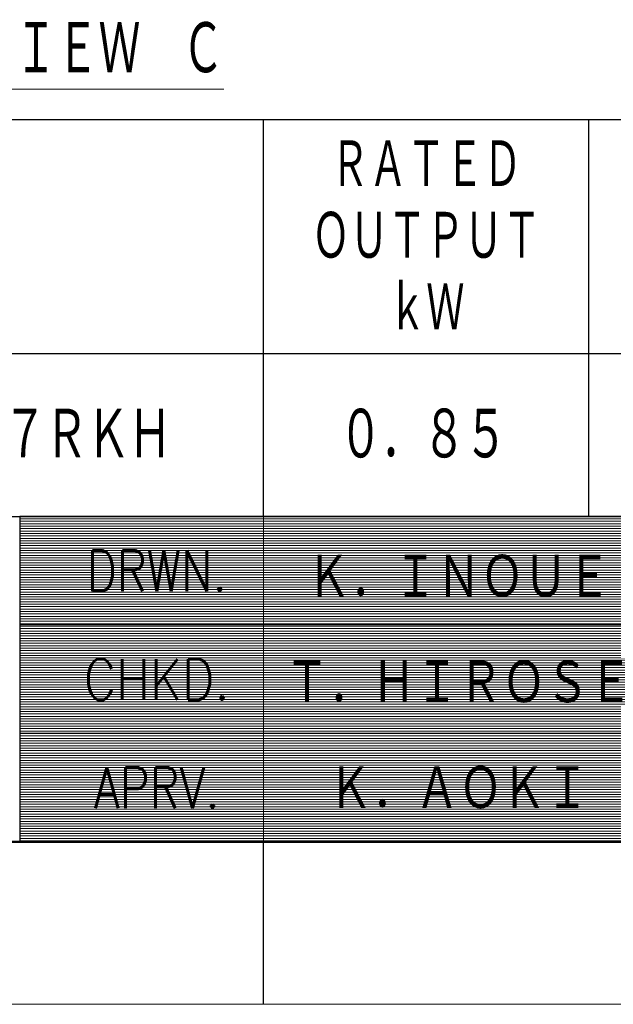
# Model space of a CAD drawing. Header units: millimetres. Extents: x 0 to 1076, y 0 to 742.
# Tile 6 of 127: x 487 to 579, y 0 to 151. Entities that reach past the tile are written whole.
import ezdxf

# ---------------------------------------------------------------- set-up
doc = ezdxf.new("R2010")
doc.units = ezdxf.units.MM
doc.header["$LTSCALE"] = 0.454724
doc.layers.add('NoLayerName_001', color=7, linetype='Continuous')
doc.styles.get("Standard").update_dxf_attribs({"font": 'txt', "bigfont": 'extfont2'})

# ---------------------------------------------------------------- blocks, each defined once
blk = doc.blocks.new('JZB_0007')
at = {"layer": 'NoLayerName_001', "color": 3, "lineweight": 13, "char_height": 2.91, "attachment_point": 5}
for s, insert in [('\\A1;\\W0.8333;Ｋ．ＩＮＯＵＥ', (84.818, 14.635)), ('\\A1;\\W0.8333;Ｔ．ＨＩＲＯＳＥ', (84.818, 8.135)), ('\\A1;\\W0.8333;Ｋ．ＡＯＫＩ', (84.818, 1.635))]:
    blk.add_mtext(s, dxfattribs=dict(at, insert=insert))
blk = doc.blocks.new('*X110')
at = {"color": 7, "linetype": 'Continuous', "lineweight": 13}
for p, q in [((0, 19.8), (40, 19.8)), ((0, 19.65), (40, 19.65)), ((0, 19.5), (40, 19.5)), ((0, 19.35), (40, 19.35)), ((0, 19.2), (40, 19.2)), ((0, 19.05), (40, 19.05)), ((0, 18.9), (40, 18.9)), ((0, 18.75), (40, 18.75)), ((0, 18.6), (40, 18.6)), ((0, 18.45), (40, 18.45)), ((0, 18.3), (40, 18.3)), ((0, 18.15), (40, 18.15)), ((0, 18), (40, 18)), ((0, 17.85), (40, 17.85)), ((0, 17.7), (40, 17.7)), ((0, 17.55), (40, 17.55)), ((0, 17.4), (40, 17.4)), ((0, 17.25), (40, 17.25)), ((0, 17.1), (40, 17.1)), ((0, 16.95), (40, 16.95)), ((0, 16.8), (40, 16.8)), ((0, 16.65), (40, 16.65)), ((0, 16.5), (40, 16.5)), ((0, 16.35), (40, 16.35)), ((0, 16.2), (40, 16.2)), ((0, 16.05), (40, 16.05)), ((0, 15.9), (40, 15.9)), ((0, 15.75), (40, 15.75)), ((0, 15.6), (40, 15.6)), ((0, 15.45), (40, 15.45)), ((0, 15.3), (40, 15.3)), ((0, 15.15), (40, 15.15)), ((0, 15), (40, 15)), ((0, 14.85), (40, 14.85)), ((0, 14.7), (40, 14.7)), ((0, 14.55), (40, 14.55)), ((0, 14.4), (40, 14.4)), ((0, 14.25), (40, 14.25)), ((0, 14.1), (40, 14.1)), ((0, 13.95), (40, 13.95)), ((0, 13.8), (40, 13.8)), ((0, 13.65), (40, 13.65)), ((0, 13.5), (40, 13.5)), ((0, 13.35), (40, 13.35)), ((0, 13.2), (40, 13.2)), ((0, 13.05), (40, 13.05)), ((0, 12.9), (40, 12.9)), ((0, 12.75), (40, 12.75)), ((0, 12.6), (40, 12.6)), ((0, 12.45), (40, 12.45)), ((0, 12.3), (40, 12.3)), ((0, 12.15), (40, 12.15)), ((0, 12), (40, 12)), ((0, 11.85), (40, 11.85)), ((0, 11.7), (40, 11.7)), ((0, 11.55), (40, 11.55)), ((0, 11.4), (40, 11.4)), ((0, 11.25), (40, 11.25)), ((0, 11.1), (40, 11.1)), ((0, 10.95), (40, 10.95)), ((0, 10.8), (40, 10.8)), ((0, 10.65), (40, 10.65)), ((0, 10.5), (40, 10.5)), ((0, 10.35), (40, 10.35)), ((0, 10.2), (40, 10.2)), ((0, 10.05), (40, 10.05)), ((0, 9.9), (40, 9.9)), ((0, 9.75), (40, 9.75)), ((0, 9.6), (40, 9.6)), ((0, 9.45), (40, 9.45)), ((0, 9.3), (40, 9.3)), ((0, 9.15), (40, 9.15)), ((0, 9), (40, 9)), ((0, 8.85), (40, 8.85)), ((0, 8.7), (40, 8.7)), ((0, 8.55), (40, 8.55)), ((0, 8.4), (40, 8.4)), ((0, 8.25), (40, 8.25)), ((0, 8.1), (40, 8.1)), ((0, 7.95), (40, 7.95)), ((0, 7.8), (40, 7.8)), ((0, 7.65), (40, 7.65)), ((0, 7.5), (40, 7.5)), ((0, 7.35), (40, 7.35)), ((0, 7.2), (40, 7.2)), ((0, 7.05), (40, 7.05)), ((0, 6.9), (40, 6.9)), ((0, 6.75), (40, 6.75)), ((0, 6.6), (40, 6.6)), ((0, 6.45), (40, 6.45)), ((0, 6.3), (40, 6.3)), ((0, 6.15), (40, 6.15)), ((0, 6), (40, 6)), ((0, 5.85), (40, 5.85)), ((0, 5.7), (40, 5.7)), ((0, 5.55), (40, 5.55)), ((0, 5.4), (40, 5.4)), ((0, 5.25), (40, 5.25)), ((0, 5.1), (40, 5.1)), ((0, 4.95), (40, 4.95)), ((0, 4.8), (40, 4.8)), ((0, 4.65), (40, 4.65)), ((0, 4.5), (40, 4.5)), ((0, 4.35), (40, 4.35)), ((0, 4.2), (40, 4.2)), ((0, 4.05), (40, 4.05)), ((0, 3.9), (40, 3.9)), ((0, 3.75), (40, 3.75)), ((0, 3.6), (40, 3.6)), ((0, 3.45), (40, 3.45)), ((0, 3.3), (40, 3.3)), ((0, 3.15), (40, 3.15)), ((0, 3), (40, 3)), ((0, 2.85), (40, 2.85)), ((0, 2.7), (40, 2.7)), ((0, 2.55), (40, 2.55)), ((0, 2.4), (40, 2.4)), ((0, 2.25), (40, 2.25)), ((0, 2.1), (40, 2.1)), ((0, 1.95), (40, 1.95)), ((0, 1.8), (40, 1.8)), ((0, 1.65), (40, 1.65)), ((0, 1.5), (40, 1.5)), ((0, 1.35), (40, 1.35)), ((0, 1.2), (40, 1.2)), ((0, 1.05), (40, 1.05)), ((0, 0.9), (40, 0.9)), ((0, 0.75), (40, 0.75)), ((0, 0.6), (40, 0.6)), ((0, 0.45), (40, 0.45)), ((0, 0.3), (40, 0.3)), ((0, 0.15), (40, 0.15)), ((0, 0), (40, 0))]:
    blk.add_line(p, q, dxfattribs=at)
blk = doc.blocks.new('JZB_0008')
at = {"layer": 'NoLayerName_001', "color": 7, "linetype": 'Continuous', "lineweight": 25}
for p, q in [((170, 20), (170, 0)), ((210, 20), (170, 20)), ((170, 0), (210, 0))]:
    blk.add_line(p, q, dxfattribs=at)
blk.add_blockref('*X110', (170, 0.05))

msp = doc.modelspace()

# ---------------------------------------------------------------- linework, layer by layer
at = {"layer": 'NoLayerName_001', "color": 7, "linetype": 'Continuous', "lineweight": 25}
for p, q in [((412.500039, 135.999996), (1025, 135.999996)), ((525.000032, 75), (525.000032, 135.999996)), ((575.000029, 75), (575.000029, 135.999996)), ((1025, 99.999998), (412.500039, 99.999998)), ((62.5, 75), (1025, 75)), ((412.5, 75), (1025, 75)), ((412.5, 75), (1025, 75)), ((412.500039, 75), (1025, 75)), ((525, 0), (525, 25))]:
    msp.add_line(p, q, dxfattribs=at)
at = {"layer": 'NoLayerName_001', "color": 2, "linetype": 'Continuous', "lineweight": 13}
for p, q in [((525, 25), (525, 75)), ((587.5, 58.33325), (487.5, 58.33325)), ((587.5, 41.671875), (487.499999, 41.671875))]:
    msp.add_line(p, q, dxfattribs=at)
at = {"layer": 'NoLayerName_001', "color": 7, "linetype": 'Continuous', "lineweight": 50}
msp.add_line((1025, 25), (62.5, 25), dxfattribs=at)
at = {"layer": 'NoLayerName_001', "color": 7, "linetype": 'Continuous', "lineweight": 13}
msp.add_line((1050, 0), (0, 0), dxfattribs=at)

# ---------------------------------------------------------------- block references
at = {"layer": 'NoLayerName_001', "xscale": 2.5, "yscale": 2.5, "zscale": 2.5}
for name, p in [('JZB_0008', (62.5, 25)), ('JZB_0007', (342.956238, 29.037499))]:
    msp.add_blockref(name, p, dxfattribs=at)

# ---------------------------------------------------------------- texts
at = {"layer": 'NoLayerName_001', "color": 3, "lineweight": 13, "insert": (480.376358, 142.430838), "char_height": 8.75, "attachment_point": 7}
msp.add_mtext('\\A1;\\W0.6667;\\LＶＩＥＷ\u3000Ｃ\\l', dxfattribs=at)
at = {"layer": 'NoLayerName_001', "color": 7, "lineweight": 13, "attachment_point": 5}
for s, insert, char_height in [('\\A1;\\W0.6667;ＲＡＴＥＤ', (550.000031, 128.999997), 8), ('\\A1;\\W0.6667;ＯＵＴＰＵＴ', (550.000031, 117.999998), 8), ('\\A1;\\W0.6667;ｋＷ', (550.00003, 106.999998), 8), ('\\A1;\\W0.7152;\\T0.9595;ＳＧＭ７Ｇ－０９Ｄ７ＲＫＨ', (468.897653, 87.5), 8.5), ('\\A1;\\W0.7152;\\T0.9595;０．８５', (549.397639, 87.499998), 8.5)]:
    msp.add_mtext(s, dxfattribs=dict(at, insert=insert, char_height=char_height))
at = {"layer": 'NoLayerName_001', "color": 2, "lineweight": 13, "char_height": 6.25, "attachment_point": 8}
for s, insert in [('\\A1;\\W0.8191;DRWN.', (508.572517, 63.49311)), ('\\A1;\\W0.8821;CHKD.', (508.572517, 46.82661)), ('\\A1;\\W0.8191;APRV.', (508.572517, 30.16011))]:
    msp.add_mtext(s, dxfattribs=dict(at, insert=insert))

doc.saveas('drawing.dxf')
